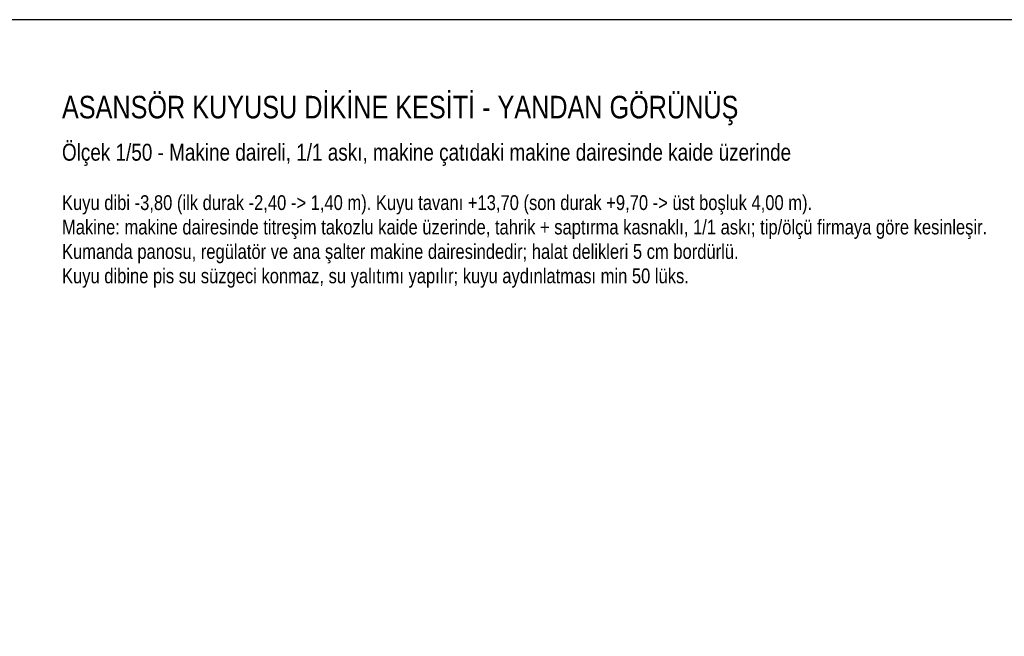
# Model space of a CAD drawing. Header units: centimetres. Extents: x 0 to 14595, y -30 to 2970.
# Tile 24 of 37: x 9480 to 10179, y 2533 to 2970. Entities that reach past the tile are written whole.
import ezdxf

# ---------------------------------------------------------------- set-up
doc = ezdxf.new("R2010")
doc.units = ezdxf.units.CM
for name, color, linetype in [('ASN-BASLIK', 5, 'CONTINUOUS'), ('ASN-CERCEVE', 7, 'CONTINUOUS'), ('ASN-YAZI', 4, 'CONTINUOUS')]:
    doc.layers.add(name, color=color, linetype=linetype)
doc.styles.get("Standard").update_dxf_attribs({"font": 'arial.ttf', "width": 0.8})

msp = doc.modelspace()

# ---------------------------------------------------------------- linework, layer by layer
at = {"layer": 'ASN-CERCEVE'}
for points in [[(0, 0), (14595, 0), (14595, 2970), (0, 2970)], [(100, 0), (14570, 0), (14570, 2970), (100, 2970)]]:
    msp.add_lwpolyline(points, close=True, dxfattribs=at)

# ---------------------------------------------------------------- texts
at = {"layer": 'ASN-BASLIK', "width": 0.8}
for s, height, p in [('ASANSÖR KUYUSU DİKİNE KESİTİ - YANDAN GÖRÜNÜŞ', 16, (9510, 2900)), ('Ölçek 1/50 - Makine daireli, 1/1 askı, makine çatıdaki makine dairesinde kaide üzerinde', 12, (9510, 2870))]:
    msp.add_text(s, height=height, dxfattribs=at).set_placement(p)
at = {"layer": 'ASN-YAZI', "width": 0.8}
for s, p in [('Kuyu dibi -3,80 (ilk durak -2,40 -> 1,40 m). Kuyu tavanı +13,70 (son durak +9,70 -> üst boşluk 4,00 m).', (9510, 2835)), ('Makine: makine dairesinde titreşim takozlu kaide üzerinde, tahrik + saptırma kasnaklı, 1/1 askı; tip/ölçü firmaya göre kesinleşir.', (9510, 2817.68)), ('Kumanda panosu, regülatör ve ana şalter makine dairesindedir; halat delikleri 5 cm bordürlü.', (9510, 2800.35)), ('Kuyu dibine pis su süzgeci konmaz, su yalıtımı yapılır; kuyu aydınlatması min 50 lüks.', (9510, 2783.03))]:
    msp.add_text(s, height=10.5, dxfattribs=at).set_placement(p)

doc.saveas('drawing.dxf')
